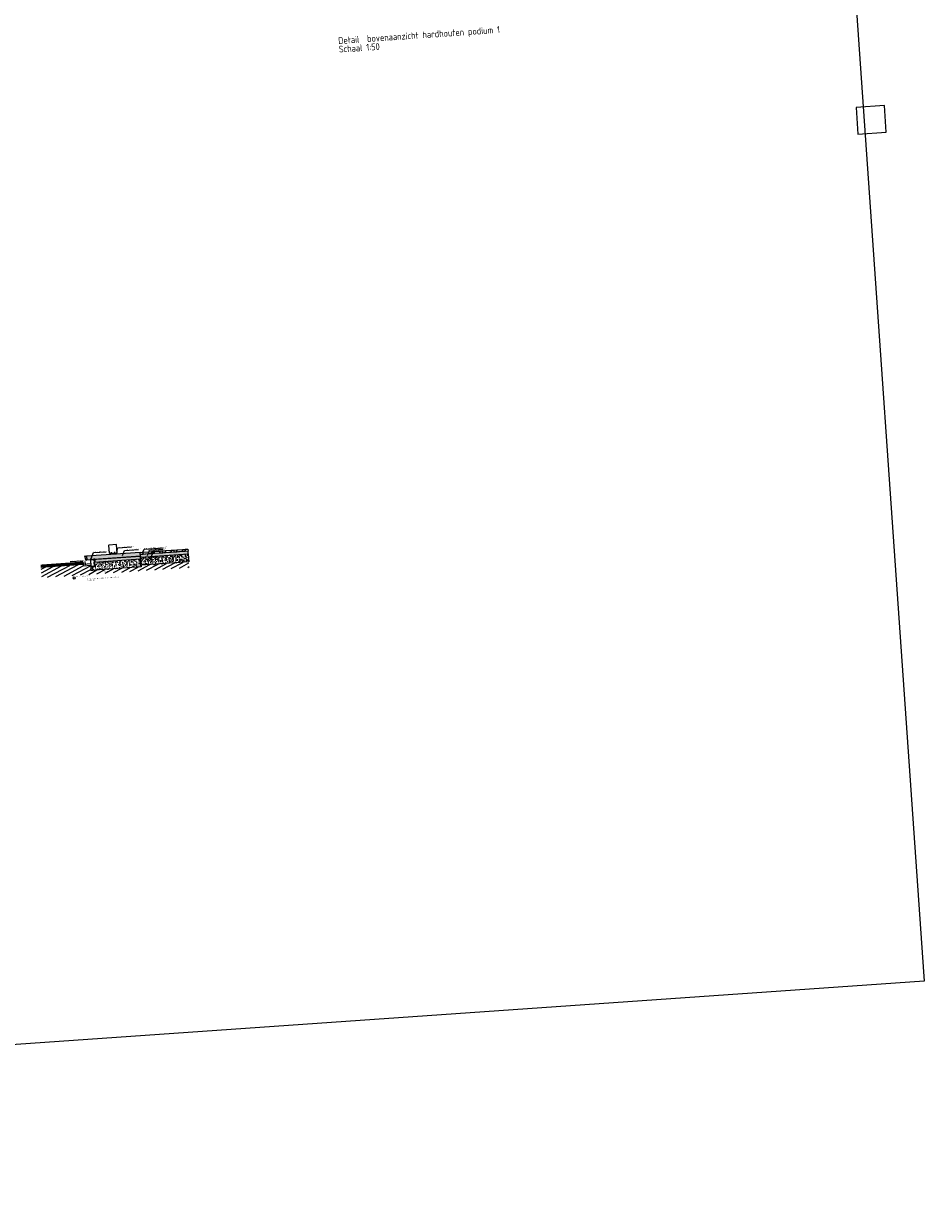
# Model space of a CAD drawing. Extents: x -410 to 7352, y -1401 to 655.
# Tile 175 of 185: x 822 to 855, y 20 to 64. Entities that reach past the tile are written whole.
import ezdxf

# ---------------------------------------------------------------- set-up
doc = ezdxf.new("R2010")
doc.units = 0
doc.header["$MEASUREMENT"] = 0
for name, color, linetype in [('DET_keerwand-trap', 8, 'Continuous'), ('DET_zitelementen', 2, 'Continuous'), ('DT_detail A', 1, 'Continuous'), ('DT_podium', 6, 'Continuous')]:
    doc.layers.add(name, color=color, linetype=linetype)
doc.styles.add('JvdL_25 1_010', font='isocp.shx', dxfattribs={"height": 25})
doc.styles.add('JvdL_25 1_010_M', font='isocp.shx', dxfattribs={"height": 0.025})
doc.styles.add('JvdL_25 1_100', font='isocp.shx', dxfattribs={"height": 250})
doc.dimstyles.new('JvdL str_25 1_010 M', dxfattribs={"dimtxt": 0.125, "dimasz": 0.02, "dimexe": 0.18, "dimexo": 0.0625, "dimgap": 0.02, "dimtad": 0, "dimtoh": 1, "dimzin": 0, "dimdsep": 46, "dimtxsty": 'JvdL_25 1_010_M', "dimblk": 'OBLIQUE', "dimcen": 0.02, "dimse1": 1, "dimse2": 1, "dimclrd": 1, "dimclrt": 7, "dimadec": 1, "dimazin": 0, "dimtfac": 1, "dimtofl": 0, "dimtmove": 0, "dimatfit": 3, "dimfxl": 0.18, "dimtolj": 1, "dimtzin": 0, "dimarcsym": 0})

# ---------------------------------------------------------------- blocks, each defined once
blk = doc.blocks.new('_Oblique')
at = {"color": 0, "linetype": 'ByBlock', "lineweight": -2}
blk.add_line((-0.5, -0.5), (0.5, 0.5), dxfattribs=at)
blk = doc.blocks.new('*D114')
at = {"layer": 'Defpoints', "color": 0, "transparency": 16777216}
for p in [(824.126, 43.644), (824.138, 43.785), (824.148, 43.645)]:
    blk.add_point(p, dxfattribs=at)
at = {"layer": 'DET_keerwand-trap', "color": 1, "lineweight": -2, "transparency": 16777216}
for p, q in [((824.117, 43.784), (824.118, 43.758)), ((824.126, 43.644), (824.125, 43.67))]:
    blk.add_line(p, q, dxfattribs=at)
at = {"layer": 'DET_keerwand-trap', "color": 1, "lineweight": -2, "transparency": 16777216, "xscale": 0.02, "yscale": 0.02, "zscale": 0.02}
for p, rotation in [((824.117, 43.784), 93.99140256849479), ((824.126, 43.644), 273.9914025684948)]:
    blk.add_blockref('_Oblique', p, dxfattribs=dict(at, rotation=rotation))
at = {"layer": 'DET_keerwand-trap', "color": 7, "transparency": 16777216, "insert": (824.122, 43.714), "char_height": 0.025, "attachment_point": 5, "rotation": 93.9914, "style": 'JvdL_25 1_010_M'}
blk.add_mtext('\\A1;0.14', dxfattribs=at)
blk = doc.blocks.new('*D115')
at = {"layer": 'Defpoints', "color": 0, "transparency": 16777216}
for p in [(824.138, 43.785), (824.101, 43.482), (824.159, 43.486)]:
    blk.add_point(p, dxfattribs=at)
at = {"layer": 'DET_keerwand-trap', "color": 1, "lineweight": -2, "transparency": 16777216}
for p, q in [((824.08, 43.781), (824.087, 43.677)), ((824.101, 43.482), (824.093, 43.586))]:
    blk.add_line(p, q, dxfattribs=at)
at = {"layer": 'DET_keerwand-trap', "color": 1, "lineweight": -2, "transparency": 16777216, "xscale": 0.02, "yscale": 0.02, "zscale": 0.02}
for p, rotation in [((824.08, 43.781), 93.99140256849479), ((824.101, 43.482), 273.9914025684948)]:
    blk.add_blockref('_Oblique', p, dxfattribs=dict(at, rotation=rotation))
at = {"layer": 'DET_keerwand-trap', "color": 7, "transparency": 16777216, "insert": (824.09, 43.631), "char_height": 0.025, "attachment_point": 5, "rotation": 93.9914, "style": 'JvdL_25 1_010_M'}
blk.add_mtext('\\A1;0.30', dxfattribs=at)
blk = doc.blocks.new('*D116')
at = {"layer": 'Defpoints', "color": 0, "transparency": 16777216}
for p in [(824.299, 43.656), (824.416, 43.683), (824.417, 43.664)]:
    blk.add_point(p, dxfattribs=at)
at = {"layer": 'DET_keerwand-trap', "color": 1, "lineweight": -2, "transparency": 16777216}
for p, q in [((824.298, 43.675), (824.278, 43.673)), ((824.416, 43.683), (824.436, 43.684))]:
    blk.add_line(p, q, dxfattribs=at)
at = {"layer": 'DET_keerwand-trap', "color": 1, "lineweight": -2, "transparency": 16777216, "xscale": 0.02, "yscale": 0.02, "zscale": 0.02}
for p, rotation in [((824.298, 43.675), 3.991402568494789), ((824.416, 43.683), 183.9914025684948)]:
    blk.add_blockref('_Oblique', p, dxfattribs=dict(at, rotation=rotation))
at = {"layer": 'DET_keerwand-trap', "color": 7, "transparency": 16777216, "insert": (824.357, 43.679), "char_height": 0.025, "attachment_point": 5, "rotation": 3.9914, "style": 'JvdL_25 1_010_M'}
blk.add_mtext('\\A1;0.12', dxfattribs=at)
blk = doc.blocks.new('*D117')
at = {"layer": 'Defpoints', "color": 0, "transparency": 16777216}
for p in [(824.417, 43.664), (824.434, 43.415), (824.462, 43.417)]:
    blk.add_point(p, dxfattribs=at)
at = {"layer": 'DET_keerwand-trap', "color": 1, "lineweight": -2, "transparency": 16777216}
for p, q in [((824.444, 43.666), (824.45, 43.587)), ((824.462, 43.417), (824.456, 43.496))]:
    blk.add_line(p, q, dxfattribs=at)
at = {"layer": 'DET_keerwand-trap', "color": 1, "lineweight": -2, "transparency": 16777216, "xscale": 0.02, "yscale": 0.02, "zscale": 0.02}
for p, rotation in [((824.444, 43.666), 93.99140256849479), ((824.462, 43.417), 273.9914025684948)]:
    blk.add_blockref('_Oblique', p, dxfattribs=dict(at, rotation=rotation))
at = {"layer": 'DET_keerwand-trap', "color": 7, "transparency": 16777216, "insert": (824.453, 43.541), "char_height": 0.025, "attachment_point": 5, "rotation": 93.9914, "style": 'JvdL_25 1_010_M'}
blk.add_mtext('\\A1;0.25', dxfattribs=at)

msp = doc.modelspace()

# ---------------------------------------------------------------- hatches: boundary and pattern name
at = {"layer": 'DET_keerwand-trap'}
msp.add_hatch(color=253, dxfattribs=at).paths.add_polyline_path([(826.133, 43.924), (824.138, 43.785), (824.148, 43.645), (826.143, 43.785)])
h = msp.add_hatch(dxfattribs=at)
h.set_pattern_fill('AR-CONC', color=256, scale=0.025, angle=158.9895, style=0)
h.set_pattern_definition([(53.9914, (828.33992, 45.99493), (0.179972, -0.0031684), [0.01875, -0.20625]), (358.9914, (828.33992, 45.99493), (-0.047693, 0.1851774), [0.015, -0.165]), (104.443, (828.35492, 45.99467), (0.132279, 0.182009), [0.015935, -0.1752855]), (50.1756, (828.33644, 46.04481), (0.269043, -0.022708), [0.028125, -0.309375]), (100.627, (828.35886, 46.04292), (0.216148, 0.259204), [0.023903, -0.262928]), (355.1756, (828.33644, 46.0448), (0.216147, 0.259204), [0.0225, -0.2475]), (24.9914, (828.36225, 46.03408), (0.155871, -0.0900234), [0.01875, -0.20625]), (329.9914, (828.36225, 46.03408), (0.0480625, 0.185082), [0.015, -0.165]), (75.443, (828.37524, 46.02658), (0.2039336, 0.0950583), [0.015935, -0.1752855]), (41.4914, (828.33992, 45.994934), (-0.0027603, 0.0832332), [0, -0.163, 0, -0.1675, 0, -0.165625]), (11.4914, (828.33992, 45.99493), (0.0587444, 0.1029416), [0, -0.0955, 0, -0.15925, 0, -0.063125]), (331.4914, (828.28431, 45.99105), (0.1335244, 0.0036644), [0, -0.0625, 0, -0.195, 0, -0.25875]), (321.4914, (828.25937, 45.98931), (0.143701, 0.035114), [0, -0.08125, 0, -0.1295, 0, -0.18375])])
h.paths.add_polyline_path([(824.424, 43.565), (826.15, 43.685), (826.171, 43.386), (824.445, 43.265), (824.295, 43.255), (824.315, 43.407), (824.434, 43.415)])
h = msp.add_hatch(dxfattribs=at)
h.set_pattern_fill('AR-SAND', color=256, scale=0.01, angle=158.9895, style=0)
h.set_pattern_definition([(41.4914, (826.752093, 43.809292), (-0.00196961, 0.01917766), [0, -0.0152, 0, -0.017, 0, -0.01625]), (11.4914, (826.752093, 43.809292), (0.01569044, 0.0293849), [0, -0.0082, 0, -0.0137, 0, -0.00525]), (331.4914, (826.739823, 43.808436), (0.03106195, 0.00222411), [0, -0.005, 0, -0.018, 0, -0.0235]), (321.4914, (826.739823, 43.808436), (0.02937743, 0.01084794), [0, -0.0025, 0, -0.0118, 0, -0.0135])])
h.paths.add_polyline_path([(826.143, 43.785), (824.417, 43.664), (824.424, 43.565), (826.15, 43.685)])
h = msp.add_hatch(dxfattribs=at)
h.set_pattern_fill('AR-SAND', color=256, scale=0.01, angle=158.9895, style=0)
h.set_pattern_definition([(41.4914, (828.473721, 43.989566), (-0.00196961, 0.01917766), [0, -0.0152, 0, -0.017, 0, -0.01625]), (11.4914, (828.47372, 43.989566), (0.01569044, 0.0293849), [0, -0.0082, 0, -0.0137, 0, -0.00525]), (331.4914, (828.46145, 43.98871), (0.03106195, 0.00222411), [0, -0.005, 0, -0.018, 0, -0.0235]), (321.4914, (828.46145, 43.98871), (0.02937743, 0.01084794), [0, -0.0025, 0, -0.0118, 0, -0.0135])])
h.paths.add_polyline_path([(827.919, 43.969), (826.139, 43.845), (826.146, 43.745), (827.926, 43.869)])
h = msp.add_hatch(dxfattribs=at)
h.set_pattern_fill('AR-CONC', color=256, scale=0.025, angle=158.9895, style=0)
h.set_pattern_definition([(53.9914, (830.06155, 46.17521), (0.179972, -0.0031684), [0.01875, -0.20625]), (358.9914, (830.06155, 46.1752), (-0.047693, 0.1851774), [0.015, -0.165]), (104.443, (830.07655, 46.17494), (0.132279, 0.182009), [0.015935, -0.1752855]), (50.1756, (830.05807, 46.22509), (0.269043, -0.022708), [0.028125, -0.309375]), (100.627, (830.0805, 46.2232), (0.216148, 0.259204), [0.023903, -0.262928]), (355.1756, (830.05807, 46.2251), (0.216147, 0.259204), [0.0225, -0.2475]), (24.9914, (830.08388, 46.21436), (0.155871, -0.0900234), [0.01875, -0.20625]), (329.9914, (830.08388, 46.21436), (0.0480625, 0.185082), [0.015, -0.165]), (75.443, (830.09687, 46.20686), (0.2039336, 0.0950583), [0.015935, -0.1752855]), (41.4914, (830.06155, 46.17521), (-0.0027603, 0.0832332), [0, -0.163, 0, -0.1675, 0, -0.165625]), (11.4914, (830.06155, 46.17521), (0.0587444, 0.1029416), [0, -0.0955, 0, -0.15925, 0, -0.063125]), (331.4914, (830.005935, 46.17133), (0.1335244, 0.0036644), [0, -0.0625, 0, -0.195, 0, -0.25875]), (321.4914, (829.981, 46.16959), (0.143701, 0.035114), [0, -0.08125, 0, -0.1295, 0, -0.18375])])
h.paths.add_polyline_path([(826.146, 43.745), (827.926, 43.869), (827.947, 43.57), (826.166, 43.446)])
h = msp.add_hatch(dxfattribs=at)
h.set_pattern_fill('LINE', color=256, scale=0.25, angle=90, style=0)
h.set_pattern_definition([(93.9914, (822.441228, 43.3665), (-0.02493936, -0.00174017), [])])
h.paths.add_polyline_path([(824.002, 43.575), (822.441, 43.466), (822.448, 43.367), (824.009, 43.475)])
at = {"layer": 'DET_keerwand-trap', "lineweight": -3}
h = msp.add_hatch(dxfattribs=at)
h.set_pattern_fill('ANSI31', color=8, angle=158.9895, style=0)
h.set_pattern_definition([(207.980898, (103.58846, 18.07787), (0.058647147, -0.110388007), [])])
h.paths.add_polyline_path([(826.171, 43.386), (824.295, 43.255), (824.315, 43.407), (824.312, 43.446), (824.013, 43.426), (824.009, 43.475), (822.448, 43.367), (822.475, 42.987), (827.961, 43.37), (827.947, 43.57), (826.166, 43.446)])

# ---------------------------------------------------------------- linework, layer by layer
at = {"layer": 'DET_keerwand-trap'}
for points in [[(728.331, 103.809), (849.425, 112.259), (855.306, 27.973), (734.212, 19.523)], [(824.424, 43.565), (826.15, 43.685), (826.171, 43.386), (824.445, 43.265), (824.295, 43.255), (824.315, 43.407), (824.434, 43.415)], [(826.143, 43.785), (824.417, 43.664), (824.417, 43.664), (824.417, 43.664), (824.417, 43.664), (824.417, 43.664), (824.417, 43.664), (824.417, 43.664), (824.417, 43.664), (824.424, 43.565), (824.424, 43.565), (824.424, 43.565), (826.15, 43.685)], [(827.919, 43.969), (826.139, 43.845), (826.139, 43.845), (826.139, 43.845), (826.139, 43.845), (826.139, 43.845), (826.139, 43.845), (826.139, 43.845), (826.139, 43.845), (826.146, 43.745), (826.146, 43.745), (826.146, 43.745), (827.926, 43.869)], [(826.146, 43.745), (827.926, 43.869), (827.947, 43.57), (826.166, 43.446)]]:
    msp.add_lwpolyline(points, close=True, dxfattribs=at)
at = {"layer": 'DET_keerwand-trap', "color": 1}
msp.add_lwpolyline([(826.133, 43.924), (824.138, 43.785), (824.148, 43.645), (826.143, 43.785)], close=True, dxfattribs=at)
at = {"layer": 'DET_keerwand-trap', "color": 2}
msp.add_lwpolyline([(824.297, 43.656), (824.417, 43.664), (824.434, 43.415), (824.315, 43.407)], close=True, dxfattribs=at)
at = {"layer": 'DET_keerwand-trap'}
for points in [[(824.297, 43.656), (824.297, 43.656)], [(824.009, 43.475), (822.448, 43.367)]]:
    msp.add_lwpolyline(points, dxfattribs=at)
at = {"layer": 'DET_keerwand-trap', "color": 6}
for points in [[(826.133, 43.924), (826.238, 43.932), (826.243, 43.852), (826.139, 43.845)], [(826.453, 43.866), (826.243, 43.852), (826.238, 43.932), (826.447, 43.946)], [(826.447, 43.946), (826.552, 43.954), (826.558, 43.874), (826.453, 43.866)], [(826.552, 43.954), (826.657, 43.961), (826.662, 43.881), (826.558, 43.874)], [(826.872, 43.896), (826.662, 43.881), (826.657, 43.961), (826.866, 43.976)], [(826.866, 43.976), (826.971, 43.983), (826.977, 43.903), (826.872, 43.896)], [(826.971, 43.983), (827.076, 43.99), (827.081, 43.91), (826.977, 43.903)], [(827.291, 43.925), (827.081, 43.91), (827.076, 43.99), (827.285, 44.005)], [(827.285, 44.005), (827.39, 44.012), (827.396, 43.932), (827.291, 43.925)], [(827.39, 44.012), (827.495, 44.019), (827.5, 43.94), (827.396, 43.932)], [(827.71, 43.954), (827.5, 43.94), (827.495, 44.019), (827.704, 44.034)], [(827.704, 44.034), (827.809, 44.041), (827.814, 43.961), (827.71, 43.954)], [(827.809, 44.041), (827.914, 44.049), (827.919, 43.969), (827.814, 43.961)]]:
    msp.add_lwpolyline(points, close=True, dxfattribs=at)
at = {"layer": 'DET_keerwand-trap', "color": 7}
msp.add_lwpolyline([(824.013, 43.426), (824.312, 43.446), (824.308, 43.496), (824.009, 43.475)], close=True, dxfattribs=at)
at = {"layer": 'DET_keerwand-trap'}
msp.add_circle((823.681, 42.974), 0.04, dxfattribs=at)
at = {"layer": 'DET_zitelementen', "color": 1}
for p, q in [((825.071, 43.85), (825.065, 43.933)), ((825.2, 43.859), (825.194, 43.942))]:
    msp.add_line(p, q, dxfattribs=at)
at = {"layer": 'DET_zitelementen'}
msp.add_lwpolyline([(824.992, 43.895), (825.272, 43.914), (825.281, 43.925), (825.261, 44.204), (825.251, 44.214), (824.971, 44.194), (824.962, 44.183), (824.982, 43.904)], close=True, dxfattribs=at)
at = {"layer": 'DET_zitelementen', "color": 7}
msp.add_lwpolyline([(825.022, 43.897), (825.242, 43.912), (825.247, 43.908), (825.25, 43.868), (825.245, 43.862), (825.026, 43.847), (825.02, 43.852), (825.018, 43.892)], close=True, dxfattribs=at)
at = {"layer": 'DT_detail A', "flags": 128}
for points in [[(825.266, 43.976), (825.309, 44.092), (825.808, 44.127)], [(826.238, 43.932), (826.281, 44.048), (826.988, 44.097)], [(824.299, 43.656), (824.397, 43.917), (824.875, 43.95)], [(825.481, 43.809), (825.551, 43.997), (826.074, 44.034)], [(826.406, 43.814), (826.48, 44.013), (826.991, 44.049)], [(826.489, 43.606), (826.627, 43.975), (826.984, 44)], [(824.053, 43.479), (823.987, 43.601), (823.531, 43.569)]]:
    msp.add_lwpolyline(points, dxfattribs=at)
at = {"layer": 'DT_podium'}
msp.add_lwpolyline([(853.823, 60.552), (852.766, 60.478), (852.835, 59.48), (853.893, 59.554)], close=True, dxfattribs=at)

# ---------------------------------------------------------------- texts
at = {"layer": 'DET_keerwand-trap', "color": 2, "style": 'JvdL_25 1_010_M'}
for s, p in [('DETAIL AANSLUITING MAAIVELD/ STELCONPLAAT', (824.157, 42.909)), ('SCHAAL 1:10', (824.16, 42.859))]:
    msp.add_text(s, height=0.035, rotation=3.9914, dxfattribs=at).set_placement(p)
at = {"layer": 'DT_detail A', "color": 2, "style": 'JvdL_25 1_100'}
for s, p in [('Detail  bovenaanzicht hardhouten podium 1', (833.511, 62.836)), ('Schaal 1:50', (833.533, 62.519))]:
    msp.add_text(s, height=0.25, rotation=3.9914, dxfattribs=at).set_placement(p)
at = {"layer": 'DT_detail A', "style": 'JvdL_25 1_010'}
for s, p in [('houten balk afm. 4000x300x300mm', (825.308, 44.1)), ('stelconplaat 2x2x0.14, met staalvijzel', (825.549, 44.011)), ('betonstraatstenen 210x105x80mm, kleur mangaan', (826.28, 44.061)), ('straatlaag, laagdikte gemiddeld 10cm', (826.479, 44.027)), ('betontegel 300x300x50mm, grijs', (823.531, 43.582)), ('betonband 120/250x1000mm, grijs', (824.395, 43.93)), ('puinbed, laagdikte 30 cm', (826.625, 43.988)), ('gazon', (823.04, 43.433)), ('verharde ondergrond', (824.706, 43.198)), ('Drainage buis diameter 80 mm', (823.748, 43.01))]:
    msp.add_text(s, height=0.025, rotation=3.9914, dxfattribs=at).set_placement(p)

# ---------------------------------------------------------------- dimensions: what is measured, and where the dimension line sits
at = {"layer": 'DET_keerwand-trap'}
for base, p1, p2, angle, picture, middle in [((824.101, 43.482), (824.138, 43.785), (824.159, 43.486), 93.9914, '*D115', (824.09, 43.631)), ((824.126, 43.644), (824.138, 43.785), (824.148, 43.645), 93.9914, '*D114', (824.122, 43.714)), ((824.416, 43.683), (824.299, 43.656), (824.417, 43.664), 3.9914, '*D116', (824.357, 43.679)), ((824.462, 43.417), (824.417, 43.664), (824.434, 43.415), 93.9914, '*D117', (824.453, 43.541))]:
    dim = msp.add_linear_dim(base=base, p1=p1, p2=p2, angle=angle, dimstyle='JvdL str_25 1_010 M', dxfattribs=at)
    dim.commit()
    dim.dimension.update_dxf_attribs({"geometry": picture, "text_midpoint": middle})

doc.saveas('drawing.dxf')
